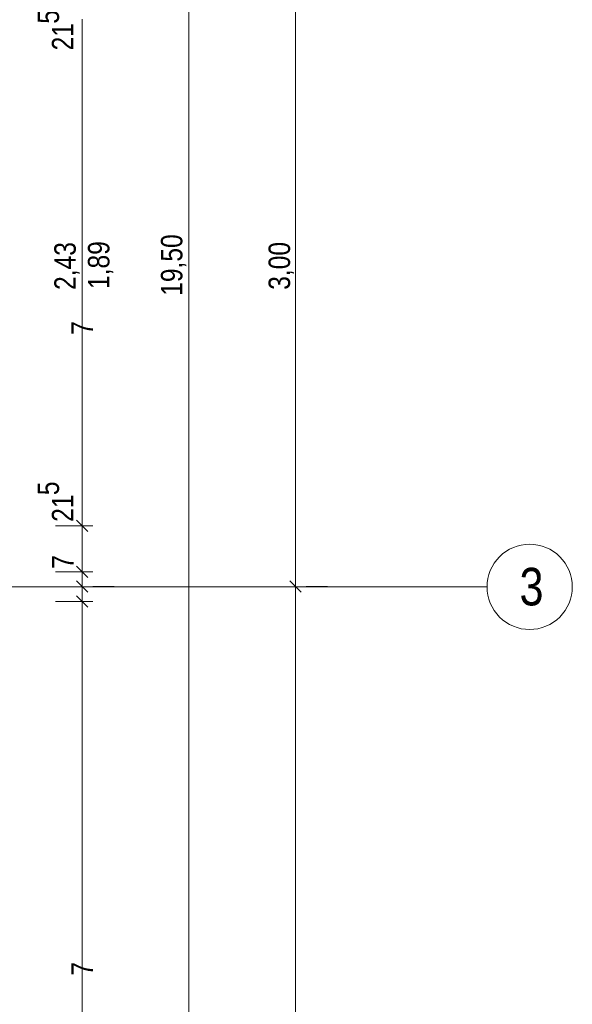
# Model space of a CAD drawing. Extents: x -620 to 3480, y 62 to 1102.
# Tile 96 of 256: x 49 to 101, y 727 to 819. Entities that reach past the tile are written whole.
import ezdxf
from ezdxf.lldxf.tags import DXFTag

# ---------------------------------------------------------------- set-up
doc = ezdxf.new("R2010")
doc.units = 0
doc.layers.get('0').update_dxf_attribs({"lineweight": 13})
doc.layers.add('70 -71 Achsen- 1 Gebäudeachsen', color=7, linetype='STRICHPUNKT2-A06G9SLK8I', lineweight=18)
doc.layers.add('70 -76 Bemaßung- 2 Allgemein', color=9, linetype='Continuous', lineweight=5, true_color=0x808080)
doc.styles.get("Standard").update_dxf_attribs({"font": 'ARIALN.TTF'})
tags = doc.linetypes.add('STRICHPUNKT2-A06G9SLK8I', pattern=[12.7, 6.35, -3.175, 0, -3.175]).pattern_tags.tags
tags[10:11] = [DXFTag(74, 4), DXFTag(75, 0), DXFTag(340, '0'), DXFTag(46, 0.0), DXFTag(50, 0.0), DXFTag(44, 0.0), DXFTag(45, 0.0)]
tags[8:9] = [DXFTag(74, 4), DXFTag(75, 0), DXFTag(340, '0'), DXFTag(46, 0.0), DXFTag(50, 0.0), DXFTag(44, 0.0), DXFTag(45, 0.0)]
tags[6:7] = [DXFTag(74, 4), DXFTag(75, 0), DXFTag(340, '0'), DXFTag(46, 0.0), DXFTag(50, 0.0), DXFTag(44, 0.0), DXFTag(45, 0.0)]
tags[4:5] = [DXFTag(74, 4), DXFTag(75, 0), DXFTag(340, '0'), DXFTag(46, 0.0), DXFTag(50, 0.0), DXFTag(44, 0.0), DXFTag(45, 0.0)]

# ---------------------------------------------------------------- blocks, each defined once
blk = doc.blocks.new('Referenz-A06G9SLM8I')
at = {"layer": '70 -71 Achsen- 1 Gebäudeachsen', "color": 0, "linetype": 'Continuous', "lineweight": -2, "ltscale": 0.13}
for p, q in [((95.376, 769.579), (95.746, 769.711)), ((95.746, 769.711), (96.126, 769.807)), ((96.126, 769.807), (96.515, 769.864)), ((96.515, 769.864), (96.907, 769.884)), ((96.907, 769.884), (97.299, 769.864)), ((97.299, 769.864), (97.687, 769.807)), ((97.687, 769.807), (98.068, 769.711)), ((98.068, 769.711), (98.437, 769.579)), ((94.078, 768.712), (94.369, 768.976)), ((94.369, 768.976), (94.684, 769.209)), ((94.684, 769.209), (95.021, 769.411)), ((95.021, 769.411), (95.376, 769.579)), ((98.437, 769.579), (98.792, 769.411)), ((98.792, 769.411), (99.129, 769.209)), ((99.129, 769.209), (99.444, 768.976)), ((99.444, 768.976), (99.735, 768.712)), ((93.379, 767.769), (93.581, 768.106)), ((93.581, 768.106), (93.815, 768.421)), ((93.815, 768.421), (94.078, 768.712)), ((99.735, 768.712), (99.999, 768.421)), ((99.999, 768.421), (100.233, 768.106)), ((100.233, 768.106), (100.434, 767.769)), ((92.984, 766.664), (93.079, 767.045)), ((93.079, 767.045), (93.211, 767.414)), ((93.211, 767.414), (93.379, 767.769)), ((100.434, 767.769), (100.602, 767.414)), ((100.602, 767.414), (100.734, 767.045)), ((100.734, 767.045), (100.83, 766.664)), ((92.907, 765.884), (92.926, 766.276)), ((92.926, 766.276), (92.984, 766.664)), ((100.83, 766.664), (100.887, 766.276)), ((100.887, 766.276), (100.907, 765.884)), ((92.926, 765.491), (92.907, 765.884)), ((92.984, 765.103), (92.926, 765.491)), ((93.079, 764.722), (92.984, 765.103)), ((100.83, 765.103), (100.734, 764.722)), ((100.887, 765.491), (100.83, 765.103)), ((100.907, 765.884), (100.887, 765.491)), ((93.211, 764.353), (93.079, 764.722)), ((93.379, 763.998), (93.211, 764.353)), ((100.602, 764.353), (100.434, 763.998)), ((100.734, 764.722), (100.602, 764.353)), ((93.581, 763.661), (93.379, 763.998)), ((93.815, 763.346), (93.581, 763.661)), ((94.078, 763.055), (93.815, 763.346)), ((99.999, 763.346), (99.735, 763.055)), ((100.233, 763.661), (99.999, 763.346)), ((100.434, 763.998), (100.233, 763.661)), ((94.369, 762.791), (94.078, 763.055)), ((94.684, 762.558), (94.369, 762.791)), ((95.021, 762.356), (94.684, 762.558)), ((95.376, 762.188), (95.021, 762.356)), ((98.792, 762.356), (98.437, 762.188)), ((99.129, 762.558), (98.792, 762.356)), ((99.444, 762.791), (99.129, 762.558)), ((99.735, 763.055), (99.444, 762.791)), ((95.746, 762.056), (95.376, 762.188)), ((96.126, 761.96), (95.746, 762.056)), ((96.515, 761.903), (96.126, 761.96)), ((96.907, 761.884), (96.515, 761.903)), ((97.299, 761.903), (96.907, 761.884)), ((97.687, 761.96), (97.299, 761.903)), ((98.068, 762.056), (97.687, 761.96)), ((98.437, 762.188), (98.068, 762.056))]:
    blk.add_line(p, q, dxfattribs=at)
at = {"layer": '70 -71 Achsen- 1 Gebäudeachsen', "color": 0, "linetype": 'STRICHPUNKT2-A06G9SLK8I', "lineweight": -2, "ltscale": 0.13}
blk.add_line((-554.534, 765.884), (92.907, 765.884), dxfattribs=at)
at = {"layer": '70 -76 Bemaßung- 2 Allgemein', "color": 0, "linetype": 'Continuous', "lineweight": -2, "ltscale": 0.13}
for p, q in [((64.936, 601.965), (64.936, 989.844)), ((74.936, 766.965), (74.936, 824.844)), ((54.936, 819.144), (54.936, 818.083)), ((54.936, 772.665), (54.936, 819.144)), ((54.936, 772.665), (54.936, 773.725)), ((54.936, 770.604), (54.936, 772.665)), ((54.936, 770.604), (54.936, 772.665)), ((52.436, 771.604), (55.936, 771.604)), ((52.436, 771.604), (55.936, 771.604)), ((55.466, 771.074), (54.405, 772.135)), ((55.466, 771.074), (54.405, 772.135)), ((54.936, 767.304), (54.936, 771.604)), ((54.936, 768.365), (54.936, 769.425)), ((54.405, 767.835), (55.466, 766.774)), ((55.466, 766.774), (54.405, 767.835)), ((54.936, 766.304), (54.936, 768.365)), ((54.936, 768.304), (54.936, 766.244)), ((54.936, 766.965), (54.936, 768.025)), ((52.436, 767.304), (55.936, 767.304)), ((52.436, 767.304), (55.936, 767.304)), ((54.936, 765.904), (54.936, 767.304)), ((54.936, 764.904), (54.936, 766.965)), ((54.936, 766.904), (54.936, 764.844)), ((74.936, 765.404), (74.936, 766.965)), ((54.405, 766.435), (55.466, 765.374)), ((55.466, 765.374), (54.405, 766.435)), ((54.936, 766.244), (54.936, 765.183)), ((75.466, 765.374), (74.405, 766.435)), ((74.405, 766.435), (75.466, 765.374)), ((74.936, 766.404), (74.936, 764.844)), ((54.405, 765.035), (55.466, 763.974)), ((54.405, 765.035), (55.466, 763.974)), ((54.936, 764.504), (54.936, 765.904)), ((54.936, 765.504), (54.936, 763.444)), ((54.936, 765.504), (54.936, 763.444)), ((57.936, 765.904), (55.936, 765.904)), ((57.936, 765.904), (55.936, 765.904)), ((77.936, 765.904), (75.936, 765.904)), ((77.936, 765.904), (75.936, 765.904)), ((52.436, 764.504), (55.936, 764.504)), ((52.436, 764.504), (55.936, 764.504)), ((54.936, 764.844), (54.936, 763.783)), ((74.936, 601.965), (74.936, 764.844)), ((54.936, 763.444), (54.936, 762.383)), ((54.936, 603.365), (54.936, 763.444))]:
    blk.add_line(p, q, dxfattribs=at)
at = {"layer": '70 -71 Achsen- 1 Gebäudeachsen', "color": 0, "linetype": 'Continuous', "lineweight": -2, "ltscale": 0.13, "insert": (95.96, 767.67), "char_height": 3.5241, "attachment_point": 1}
blk.add_mtext('{\\fArial Narrow;3}', dxfattribs=at)
at = {"layer": '70 -76 Bemaßung- 2 Allgemein', "color": 0, "linetype": 'Continuous', "lineweight": -2, "ltscale": 0.13, "char_height": 2.01377, "attachment_point": 1, "rotation": 90}
for s, insert in [('{\\fArial Narrow;5}', (50.751, 818.729)), ('{\\fArial Narrow;21}', (52.094, 816.227)), ('{\\fArial Narrow;19,50}', (62.32, 793.195)), ('{\\fArial Narrow;2,43}', (52.32, 793.746)), ('{\\fArial Narrow;1,89}', (55.477, 793.834)), ('{\\fArial Narrow;3,00}', (72.42, 793.76)), ('{\\fArial Narrow;7}', (53.929, 789.528)), ('{\\fArial Narrow;5}', (50.751, 774.488)), ('{\\fArial Narrow;21}', (52.094, 771.986)), ('{\\fArial Narrow;7}', (52.11, 767.582)), ('{\\fArial Narrow;7}', (53.929, 729.402))]:
    blk.add_mtext(s, dxfattribs=dict(at, insert=insert))

msp = doc.modelspace()

# ---------------------------------------------------------------- block references
at = {"color": 8, "lineweight": 13, "ltscale": 0.13, "true_color": 0x808080}
msp.add_blockref('Referenz-A06G9SLM8I', (0, 0), dxfattribs=at)

doc.saveas('drawing.dxf')
